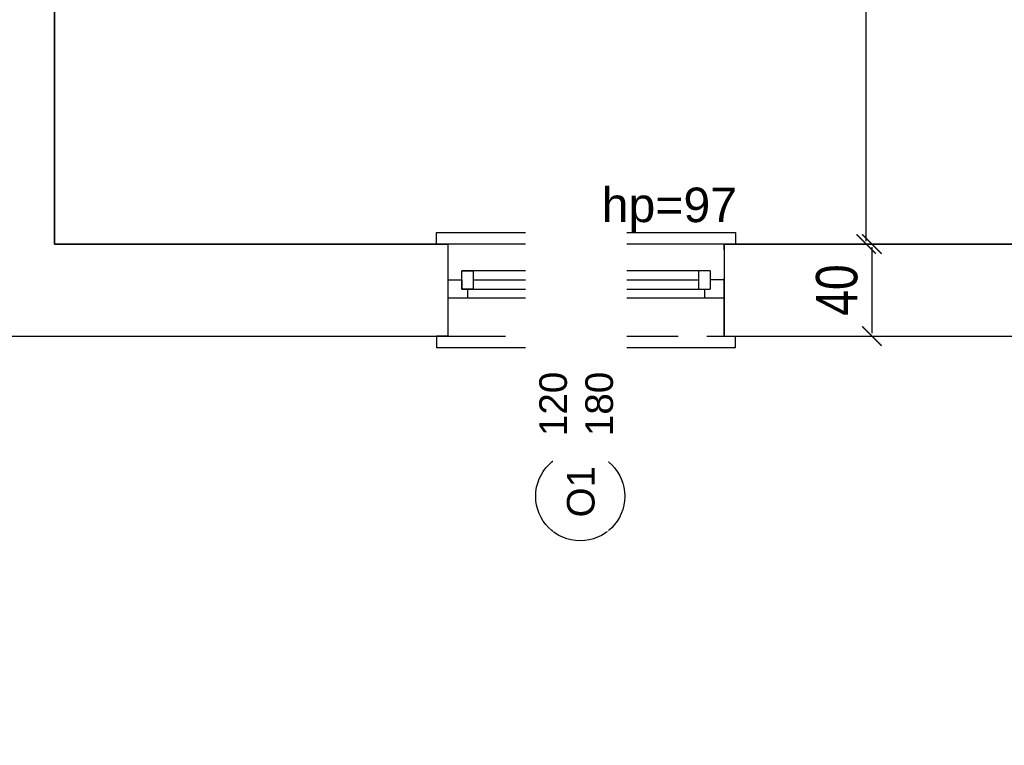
# Model space of a CAD drawing. Header units: millimetres. Extents: x -5941 to 19721, y -9230 to 6433.
# Tile 91 of 204: x 5637 to 6065, y -4379 to -4064. Entities that reach past the tile are written whole.
import ezdxf

# ---------------------------------------------------------------- set-up
doc = ezdxf.new("R2010")
doc.units = ezdxf.units.MM
doc.linetypes.add('DASHED', pattern=[0.75, 0.5, -0.25])
for name, color, linetype in [('A_drzwi', 3, 'Continuous'), ('A_okno', 3, 'Continuous'), ('A_opis pom', 1, 'Continuous'), ('A_scianazew', 42, 'Continuous'), ('A_wymiary', 55, 'Continuous')]:
    doc.layers.add(name, color=color, linetype=linetype)
doc.layers.add('A_POWIERZCHNIE', color=13, linetype='Continuous', plot=False)
doc.layers.add('A_WYMIAR_ZEW', color=55, linetype='Continuous', lineweight=15)
doc.styles.add('ARIAL', font='arial.ttf', dxfattribs={"width": 0.8})
doc.styles.get("Standard").update_dxf_attribs({"font": 'arial.ttf'})
doc.dimstyles.new('100', dxfattribs={"dimscale": 100, "dimtxt": 0.18, "dimasz": 0.013, "dimexe": 0.2, "dimexo": 0, "dimgap": 0.06, "dimtad": 1, "dimdec": 1, "dimrnd": 0.5, "dimzin": 12, "dimdsep": 46, "dimtxsty": 'ARIAL', "dimblk": 'wymiar', "dimcen": 0, "dimdle": 0.2, "dimse1": 1, "dimse2": 1, "dimclrd": 256, "dimclre": 40, "dimclrt": 3, "dimaunit": 1, "dimadec": 0, "dimazin": 0, "dimtfac": 0.4, "dimtdec": 1, "dimtix": 1, "dimtmove": 2, "dimatfit": 3, "dimldrblk": 'wymiar', "dimfxl": 0, "dimtvp": 0.88, "dimtolj": 1, "dimtzin": 12, "dimarcsym": 0})

# ---------------------------------------------------------------- blocks, each defined once
blk = doc.blocks.new('wymiar')
at = {"color": 0, "ltscale": 100}
blk.add_line((0, -6.5), (0, 6.5), dxfattribs=at)
at = {"color": 0, "ltscale": 100, "const_width": 0.5}
blk.add_lwpolyline([(-3.25, -3.25), (3.25, 3.25)], dxfattribs=at)
blk = doc.blocks.new('*D125')
at = {"layer": 'A_wymiary', "lineweight": -2}
blk.add_line((6004.79, -4159.79), (6004.79, -3207.39), dxfattribs=at)
at = {"layer": 'Defpoints', "color": 0}
for p in [(6004.79, -3206.09), (6023.03, -3206.09), (6025.53, -4161.09)]:
    blk.add_point(p, dxfattribs=at)
at = {"layer": 'A_wymiary', "lineweight": -2, "xscale": 1.3, "yscale": 1.3, "zscale": 1.3}
for p, rotation in [((6004.79, -3206.09), 90), ((6004.79, -4161.09), 270)]:
    blk.add_blockref('wymiar', p, dxfattribs=dict(at, rotation=rotation))
at = {"layer": 'A_wymiary', "color": 3, "insert": (5989.6, -3683.59), "char_height": 18, "attachment_point": 5, "rotation": 90, "style": 'ARIAL'}
blk.add_mtext('\\A1;955', dxfattribs=at)
blk = doc.blocks.new('*D126')
at = {"layer": 'A_wymiary', "lineweight": -2}
blk.add_line((6007.29, -4162.39), (6007.29, -4199.79), dxfattribs=at)
at = {"layer": 'Defpoints', "color": 0}
for p in [(6025.53, -4161.09), (6007.29, -4201.09), (6047.53, -4201.09)]:
    blk.add_point(p, dxfattribs=at)
at = {"layer": 'A_wymiary', "lineweight": -2, "xscale": 1.3, "yscale": 1.3, "zscale": 1.3}
for p, rotation in [((6007.29, -4161.09), 90), ((6007.29, -4201.09), 270)]:
    blk.add_blockref('wymiar', p, dxfattribs=dict(at, rotation=rotation))
at = {"layer": 'A_wymiary', "color": 3, "insert": (5992.1, -4181.09), "char_height": 18, "attachment_point": 5, "rotation": 90, "style": 'ARIAL'}
blk.add_mtext('\\A1;40', dxfattribs=at)
blk = doc.blocks.new('*D171')
at = {"layer": 'A_WYMIAR_ZEW', "lineweight": -2}
blk.add_line((6150.73, -4450.75), (5944.33, -4450.75), dxfattribs=at)
at = {"layer": 'Defpoints', "color": 0}
for p in [(5943.03, -4201.08), (6152.03, -4201.09), (5943.03, -4450.75)]:
    blk.add_point(p, dxfattribs=at)
at = {"layer": 'A_WYMIAR_ZEW', "lineweight": -2, "xscale": 1.3, "yscale": 1.3, "zscale": 1.3, "rotation": 180}
blk.add_blockref('wymiar', (5943.03, -4450.75), dxfattribs=at)
at = {"layer": 'A_WYMIAR_ZEW', "lineweight": -2, "xscale": 1.3, "yscale": 1.3, "zscale": 1.3}
blk.add_blockref('wymiar', (6152.03, -4450.75), dxfattribs=at)
at = {"layer": 'A_WYMIAR_ZEW', "color": 3, "insert": (6047.53, -4435.56), "char_height": 18, "attachment_point": 5, "style": 'ARIAL'}
blk.add_mtext('\\A1;209', dxfattribs=at)
blk = doc.blocks.new('*D172')
at = {"layer": 'A_WYMIAR_ZEW', "lineweight": -2}
blk.add_line((5941.73, -4450.75), (5824.33, -4450.75), dxfattribs=at)
at = {"layer": 'Defpoints', "color": 0}
for p in [(5823.03, -4201.09), (5943.03, -4201.08), (5823.03, -4450.75)]:
    blk.add_point(p, dxfattribs=at)
at = {"layer": 'A_WYMIAR_ZEW', "lineweight": -2, "xscale": 1.3, "yscale": 1.3, "zscale": 1.3, "rotation": 180}
blk.add_blockref('wymiar', (5823.03, -4450.75), dxfattribs=at)
at = {"layer": 'A_WYMIAR_ZEW', "lineweight": -2, "xscale": 1.3, "yscale": 1.3, "zscale": 1.3}
blk.add_blockref('wymiar', (5943.03, -4450.75), dxfattribs=at)
at = {"layer": 'A_WYMIAR_ZEW', "color": 3, "insert": (5883.03, -4435.56), "char_height": 18, "attachment_point": 5, "style": 'ARIAL'}
blk.add_mtext('\\A1;120', dxfattribs=at)
blk = doc.blocks.new('*D173')
at = {"layer": 'A_WYMIAR_ZEW', "lineweight": -2}
blk.add_line((5821.73, -4450.75), (5613.33, -4450.75), dxfattribs=at)
at = {"layer": 'Defpoints', "color": 0}
for p in [(5612.03, -4201.09), (5823.03, -4201.09), (5612.03, -4450.75)]:
    blk.add_point(p, dxfattribs=at)
at = {"layer": 'A_WYMIAR_ZEW', "lineweight": -2, "xscale": 1.3, "yscale": 1.3, "zscale": 1.3, "rotation": 180}
blk.add_blockref('wymiar', (5612.03, -4450.75), dxfattribs=at)
at = {"layer": 'A_WYMIAR_ZEW', "lineweight": -2, "xscale": 1.3, "yscale": 1.3, "zscale": 1.3}
blk.add_blockref('wymiar', (5823.03, -4450.75), dxfattribs=at)
at = {"layer": 'A_WYMIAR_ZEW', "color": 3, "insert": (5717.53, -4435.71), "char_height": 18, "attachment_point": 5, "style": 'ARIAL'}
blk.add_mtext('\\A1;211', dxfattribs=at)
blk = doc.blocks.new('*D180')
at = {"layer": 'A_WYMIAR_ZEW', "lineweight": -2}
blk.add_line((5613.33, -4488.03), (6150.73, -4488.03), dxfattribs=at)
at = {"layer": 'Defpoints', "color": 0}
for p in [(5612.03, -4201.09), (6152.03, -4201.09), (6152.03, -4488.03)]:
    blk.add_point(p, dxfattribs=at)
at = {"layer": 'A_WYMIAR_ZEW', "lineweight": -2, "xscale": 1.3, "yscale": 1.3, "zscale": 1.3, "rotation": 180}
blk.add_blockref('wymiar', (5612.03, -4488.03), dxfattribs=at)
at = {"layer": 'A_WYMIAR_ZEW', "lineweight": -2, "xscale": 1.3, "yscale": 1.3, "zscale": 1.3}
blk.add_blockref('wymiar', (6152.03, -4488.03), dxfattribs=at)
at = {"layer": 'A_WYMIAR_ZEW', "color": 3, "insert": (5882.03, -4472.84), "char_height": 18, "attachment_point": 5, "style": 'ARIAL'}
blk.add_mtext('\\A1;540', dxfattribs=at)
blk = doc.blocks.new('*D181')
at = {"layer": 'A_WYMIAR_ZEW', "lineweight": -2}
blk.add_line((6150.73, -4531.69), (5153.33, -4531.69), dxfattribs=at)
at = {"layer": 'Defpoints', "color": 0}
for p in [(5152.03, -4069.83), (6152.03, -4201.09), (5152.03, -4531.69)]:
    blk.add_point(p, dxfattribs=at)
at = {"layer": 'A_WYMIAR_ZEW', "lineweight": -2, "xscale": 1.3, "yscale": 1.3, "zscale": 1.3, "rotation": 180}
blk.add_blockref('wymiar', (5152.03, -4531.69), dxfattribs=at)
at = {"layer": 'A_WYMIAR_ZEW', "lineweight": -2, "xscale": 1.3, "yscale": 1.3, "zscale": 1.3}
blk.add_blockref('wymiar', (6152.03, -4531.69), dxfattribs=at)
at = {"layer": 'A_WYMIAR_ZEW', "color": 3, "insert": (5652.03, -4516.5), "char_height": 18, "attachment_point": 5, "style": 'ARIAL'}
blk.add_mtext('\\A1;1000', dxfattribs=at)

msp = doc.modelspace()

# ---------------------------------------------------------------- linework, layer by layer
at = {"linetype": 'DASHED', "ltscale": 50}
msp.add_lwpolyline([(5823.032, -4161.085), (5823.032, -4201.085), (5943.032, -4201.085), (5943.032, -4161.085)], close=True, dxfattribs=at)
at = {"layer": 'A_drzwi'}
msp.add_line((5880.532, -4150.829), (5880.532, -4251.342), dxfattribs=at)
msp.add_circle((5880.532, -4270.688), 19.347, dxfattribs=at)
at = {"layer": 'A_okno'}
for p, q in [((5880.532, -4172.659, -0.023), (5829.028, -4172.659, 0)), ((5829.028, -4180.659, 0), (5829.028, -4172.659, 0)), ((5829.028, -4172.659, 0), (5834.028, -4172.659, 0)), ((5834.028, -4172.659, 0), (5834.028, -4176.159, 0)), ((5834.028, -4172.659, 0), (5834.028, -4180.659, 0)), ((5937.032, -4172.659, -0.046), (5880.532, -4172.659, -0.023)), ((5932.032, -4180.659, -0.044), (5932.032, -4172.659, -0.044)), ((5937.032, -4172.659, -0.044), (5937.032, -4180.659, -0.044)), ((5823.028, -4176.659, 0), (5829.028, -4176.659, 0)), ((5829.028, -4176.659, 0), (5829.028, -4180.659, 0)), ((5834.028, -4176.659, 0), (5880.532, -4176.659, -0.022)), ((5834.028, -4177.159, 0), (5834.028, -4180.659, 0)), ((5880.532, -4176.659, -0.022), (5932.032, -4176.659, -0.044)), ((5943.032, -4176.659, -0.044), (5937.032, -4176.659, -0.044)), ((5831.528, -4184.659, 0), (5823.028, -4184.659, 0)), ((5834.028, -4180.659, 0), (5829.028, -4180.659, 0)), ((5829.028, -4180.659, 0), (5880.532, -4180.659, -0.022)), ((5831.528, -4180.659, 0), (5831.528, -4184.659, 0)), ((5880.532, -4184.659, -0.022), (5831.528, -4184.659, 0)), ((5880.532, -4180.659, -0.022), (5937.032, -4180.659, -0.045)), ((5943.032, -4184.659, -0.047), (5880.532, -4184.659, -0.022)), ((5934.532, -4180.659, -0.044), (5934.532, -4184.659, -0.044))]:
    msp.add_line(p, q, dxfattribs=at)
for points in [[(5823.032, -4161.085), (5818.032, -4161.085), (5818.032, -4156.085), (5943.032, -4156.085), (5948.032, -4156.085), (5948.032, -4161.085)], [(5823.032, -4201.085), (5818.032, -4201.085), (5818.032, -4206.085), (5943.032, -4206.085), (5948.032, -4206.085), (5948.032, -4201.085)]]:
    msp.add_lwpolyline(points, dxfattribs=at)
at = {"layer": 'A_POWIERZCHNIE'}
for p, q in [((5823.032, -4161.085), (5823.032, -4201.085)), ((5943.032, -4161.085), (5943.032, -4201.085))]:
    msp.add_line(p, q, dxfattribs=at)
msp.add_lwpolyline([(5652.032, -3206.085), (6108.032, -3206.085), (6108.032, -4161.085), (5652.032, -4161.085)], close=True, dxfattribs=at)
at = {"layer": 'A_scianazew'}
for p, q in [((5652.032, -4039.085), (5652.032, -4161.085)), ((5652.032, -4161.085), (5823.032, -4161.085)), ((5823.032, -4161.085), (5823.032, -4201.085)), ((5943.032, -4161.085), (5943.032, -4201.085))]:
    msp.add_line(p, q, dxfattribs=at)
for points in [[(5943.032, -4201.085), (6152.032, -4201.085), (6152.032, -4024.085)], [(5602.032, -4079.085), (5612.032, -4079.085), (5612.032, -4201.085), (5823.032, -4201.085)], [(5943.032, -4161.085), (6108.032, -4161.085)]]:
    msp.add_lwpolyline(points, dxfattribs=at)

# ---------------------------------------------------------------- texts
at = {"layer": 'A_opis pom', "insert": (5889.858, -4136.557, 0.092), "char_height": 15, "width": 119.07531, "attachment_point": 1}
msp.add_mtext('hp=97', dxfattribs=at)

# ---------------------------------------------------------------- dimensions: what is measured, and where the dimension line sits
at = {"layer": 'A_WYMIAR_ZEW'}
for base, p1, p2, picture, middle in [((5612.032, -4450.749), (5823.032, -4201.085), (5612.032, -4201.085), '*D173', (5717.532, -4435.712)), ((5943.032, -4450.749), (6152.032, -4201.085), (5943.032, -4201.085), '*D171', (6047.532, -4435.559))]:
    dim = msp.add_linear_dim(base=base, p1=p1, p2=p2, dimstyle='100', dxfattribs=at)
    dim.commit()
    dim.dimension.update_dxf_attribs({"geometry": picture, "text_midpoint": middle})
at = {"layer": 'A_wymiary'}
for base, p2, picture, middle in [((6004.791, -3206.085), (6023.032, -3206.085), '*D125', (5989.6, -3683.585)), ((6007.291, -4201.085), (6047.532, -4201.085), '*D126', (5992.1, -4181.085))]:
    dim = msp.add_linear_dim(base=base, p1=(6025.532, -4161.085), p2=p2, angle=90, dimstyle='100', dxfattribs=at)
    dim.commit()
    dim.dimension.update_dxf_attribs({"geometry": picture, "text_midpoint": middle})

# ---------------------------------------------------------------- next in the draw order: texts
at = {"layer": 'A_drzwi', "char_height": 12, "width": 94.26262, "attachment_point": 1, "rotation": 90, "bg_fill": 2}
for s, insert in [('120\\P180', (5862.769, -4244.549)), ('O1', (5874.764, -4279.882))]:
    msp.add_mtext(s, dxfattribs=dict(at, insert=insert))

# ---------------------------------------------------------------- next in the draw order: dimensions: what is measured, and where the dimension line sits
at = {"layer": 'A_WYMIAR_ZEW'}
for base, p1, p2, picture, middle in [((5152.032, -4531.688), (6152.032, -4201.085), (5152.032, -4069.832), '*D181', (5652.032, -4516.498)), ((6152.032, -4488.032), (5612.032, -4201.085), (6152.032, -4201.085), '*D180', (5882.032, -4472.842)), ((5823.032, -4450.749), (5943.032, -4201.085), (5823.032, -4201.085), '*D172', (5883.032, -4435.559))]:
    dim = msp.add_linear_dim(base=base, p1=p1, p2=p2, dimstyle='100', dxfattribs=at)
    dim.commit()
    dim.dimension.update_dxf_attribs({"geometry": picture, "text_midpoint": middle})

doc.saveas('drawing.dxf')
